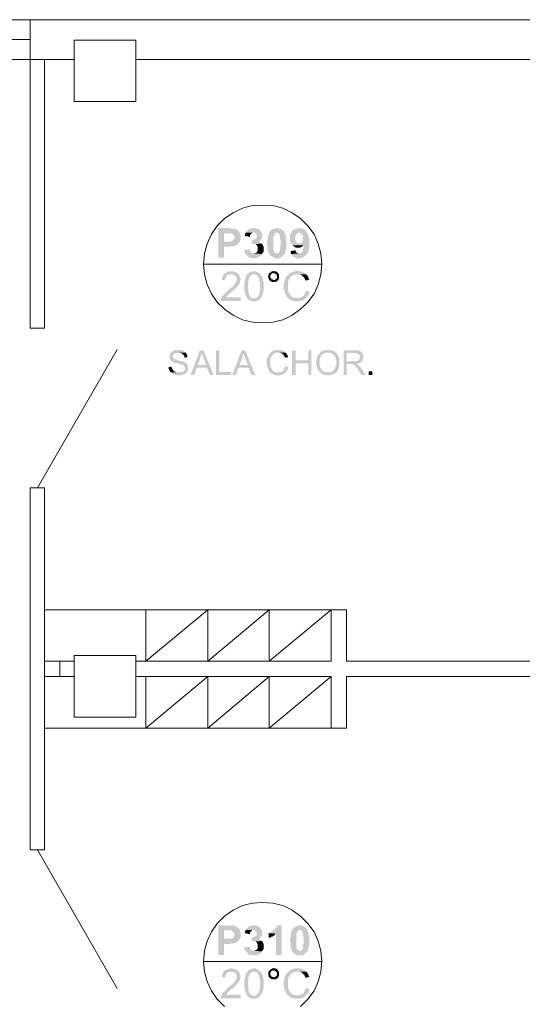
# Model space of a CAD drawing. Header units: millimetres. Extents: x 16 to 647, y 3 to 417.
# Tile 70 of 80: x 336 to 376, y 236 to 316. Entities that reach past the tile are written whole.
import ezdxf

# ---------------------------------------------------------------- set-up
doc = ezdxf.new("R2010")
doc.units = ezdxf.units.MM
doc.header["$MEASUREMENT"] = 0
doc.layers.get('0').update_dxf_attribs({"linetype": 'CONTINUOUS'})

msp = doc.modelspace()

# ---------------------------------------------------------------- hatches: boundary and pattern name
for points in [[(352.451, 299.527), (351.69, 299.527), (351.69, 297.111), (352.153, 297.111), (352.153, 298.005), (352.666, 298.005), (352.749, 298.038), (352.997, 298.038), (353.047, 298.088), (353.13, 298.088), (353.163, 298.121), (353.212, 298.17), (353.262, 298.17), (353.295, 298.253), (353.345, 298.303), (353.378, 298.336), (353.427, 298.385), (352.153, 298.419), (352.153, 299.097), (352.402, 299.097), (353.427, 299.147), (353.427, 299.18), (353.378, 299.229), (353.345, 299.279), (353.295, 299.312), (353.262, 299.362), (353.212, 299.395), (353.163, 299.444), (353.08, 299.444), (353.047, 299.477), (352.699, 299.477), (352.666, 299.527), (352.534, 299.527)], [(354.569, 299.527), (354.486, 299.527), (354.404, 299.477), (354.271, 299.477), (354.222, 299.444), (354.139, 299.395), (354.106, 299.362), (354.056, 299.312), (354.023, 299.279), (353.973, 299.229), (353.94, 299.18), (353.94, 299.147), (354.652, 299.147), (354.701, 299.097), (354.734, 299.064), (354.784, 299.064), (354.784, 299.014), (354.817, 298.931), (354.817, 298.766), (354.784, 298.683), (354.734, 298.634), (354.701, 298.634), (354.652, 298.601), (354.602, 298.601), (354.519, 298.551), (354.437, 298.551), (354.404, 298.17), (354.404, 298.22), (354.602, 298.22), (355.247, 298.253), (355.198, 298.303), (355.115, 298.336), (355.082, 298.336), (354.999, 298.385), (354.95, 298.385), (355.032, 298.419), (355.082, 298.468), (355.115, 298.518), (355.165, 298.551), (355.198, 298.634), (355.247, 298.683), (355.247, 298.716), (355.28, 298.766), (355.28, 299.014), (355.247, 299.064), (355.247, 299.147), (355.198, 299.18), (355.165, 299.229), (355.115, 299.312), (355.098, 299.329), (355.082, 299.362), (355.032, 299.395), (354.95, 299.444), (354.9, 299.444), (354.867, 299.477), (354.784, 299.477), (354.734, 299.527), (354.652, 299.527)], [(356.472, 299.527), (356.339, 299.527), (356.306, 299.477), (356.224, 299.477), (356.174, 299.444), (356.091, 299.444), (356.058, 299.395), (356.008, 299.362), (355.959, 299.312), (355.926, 299.279), (355.909, 299.279), (355.876, 299.229), (355.843, 299.18), (355.843, 299.097), (355.793, 299.064), (355.793, 299.014), (355.76, 298.981), (355.76, 298.898), (355.711, 298.849), (355.711, 298.551), (355.661, 298.468), (355.661, 298.303), (355.661, 298.121), (355.711, 298.038), (355.711, 297.74), (355.76, 297.657), (355.76, 297.624), (355.793, 297.575), (355.793, 297.492), (355.843, 297.459), (355.843, 297.409), (355.876, 297.36), (355.876, 297.327), (355.876, 297.343), (355.926, 297.277), (356.008, 297.244), (356.058, 297.194), (356.091, 297.161), (356.141, 297.161), (356.224, 297.111), (356.257, 297.111), (356.339, 297.062), (356.637, 297.062), (356.687, 297.111), (356.77, 297.111), (356.819, 297.161), (356.852, 297.194), (356.902, 297.244), (356.935, 297.277), (356.985, 297.327), (357.018, 297.327), (357.067, 297.36), (357.067, 297.409), (356.472, 297.459), (356.389, 297.459), (356.306, 297.492), (356.306, 297.542), (356.257, 297.575), (356.224, 297.624), (356.224, 297.74), (356.174, 297.79), (356.174, 298.303), (356.174, 298.799), (356.224, 298.849), (356.224, 298.931), (356.257, 298.981), (356.257, 299.064), (356.306, 299.097), (356.339, 299.097), (356.389, 299.147), (357.067, 299.147), (357.067, 299.18), (357.018, 299.229), (357.018, 299.279), (356.985, 299.312), (356.935, 299.362), (356.902, 299.395), (356.852, 299.395), (356.77, 299.444), (356.72, 299.477), (356.637, 299.477), (356.604, 299.527), (356.521, 299.527)], [(358.292, 299.527), (358.176, 299.527), (358.126, 299.477), (357.994, 299.477), (357.961, 299.444), (357.878, 299.395), (357.828, 299.395), (357.779, 299.362), (357.746, 299.312), (357.696, 299.279), (357.663, 299.18), (357.613, 299.147), (357.58, 299.097), (357.58, 299.064), (357.531, 298.981), (357.531, 298.468), (357.58, 298.419), (357.58, 298.336), (357.613, 298.303), (357.663, 298.253), (358.292, 298.253), (358.209, 298.253), (358.176, 298.303), (358.077, 298.336), (358.044, 298.385), (358.027, 298.402), (357.994, 298.419), (357.994, 298.518), (357.961, 298.551), (357.961, 298.716), (357.961, 298.799), (357.994, 298.898), (357.994, 298.981), (358.044, 299.014), (358.077, 299.064), (358.126, 299.097), (358.209, 299.147), (358.937, 299.147), (358.887, 299.18), (358.887, 299.229), (358.838, 299.279), (358.805, 299.312), (358.755, 299.362), (358.722, 299.395), (358.639, 299.444), (358.59, 299.444), (358.556, 299.477), (358.457, 299.477), (358.424, 299.527), (358.341, 299.527)], [(353.427, 299.147), (352.402, 299.097), (352.749, 299.097), (352.782, 299.064), (352.832, 299.064), (352.881, 299.014), (352.914, 298.981), (352.964, 298.931), (352.997, 298.898), (352.997, 298.634), (352.964, 298.601), (352.914, 298.518), (352.881, 298.518), (352.782, 298.468), (352.782, 298.485), (352.749, 298.419), (352.153, 298.419), (353.427, 298.385), (353.46, 298.419), (353.46, 298.518), (353.51, 298.551), (353.51, 298.931), (353.46, 299.014), (353.46, 299.064)], [(353.94, 299.147), (353.891, 299.097), (353.891, 299.014), (353.841, 298.981), (353.841, 298.898), (354.271, 298.799), (354.271, 298.898), (354.321, 298.981), (354.321, 299.014), (354.354, 299.064), (354.404, 299.064), (354.437, 299.097), (354.486, 299.147), (354.569, 299.147)], [(357.067, 299.147), (356.472, 299.147), (356.554, 299.097), (356.604, 299.097), (356.637, 299.064), (356.637, 299.014), (356.687, 298.931), (356.72, 298.898), (356.72, 298.634), (356.77, 298.551), (356.77, 298.038), (356.72, 297.955), (356.72, 297.707), (356.687, 297.657), (356.687, 297.624), (356.637, 297.542), (356.604, 297.492), (356.588, 297.509), (356.521, 297.459), (356.472, 297.459), (357.067, 297.409), (357.117, 297.459), (357.117, 297.542), (357.15, 297.575), (357.15, 297.624), (357.2, 297.707), (357.2, 297.873), (357.233, 297.955), (357.233, 298.634), (357.2, 298.716), (357.2, 298.849), (357.15, 298.931), (357.15, 299.014), (357.117, 299.097)], [(358.937, 299.147), (358.259, 299.147), (358.341, 299.147), (358.374, 299.097), (358.457, 299.064), (358.507, 299.014), (358.507, 298.981), (358.556, 298.931), (358.556, 298.898), (358.59, 298.799), (358.59, 298.518), (358.556, 298.468), (358.556, 298.419), (358.507, 298.385), (358.457, 298.303), (358.424, 298.303), (358.341, 298.253), (357.663, 298.253), (357.663, 298.17), (357.696, 298.121), (358.639, 298.121), (358.639, 297.922), (358.59, 297.839), (358.59, 297.707), (358.556, 297.657), (358.556, 297.624), (358.507, 297.575), (358.507, 297.542), (358.424, 297.492), (358.374, 297.492), (358.341, 297.459), (358.259, 297.459), (357.613, 297.409), (357.663, 297.36), (357.696, 297.327), (357.746, 297.277), (357.779, 297.244), (357.779, 297.194), (357.878, 297.161), (357.911, 297.161), (357.961, 297.111), (358.044, 297.111), (358.077, 297.062), (358.374, 297.062), (358.424, 297.111), (358.556, 297.111), (358.639, 297.161), (358.672, 297.194), (358.722, 297.244), (358.755, 297.277), (358.805, 297.327), (358.887, 297.36), (358.887, 297.409), (358.937, 297.459), (358.97, 297.492), (358.97, 297.542), (359.02, 297.624), (359.02, 297.657), (359.053, 297.707), (359.053, 297.839), (359.102, 297.922), (359.102, 298.683), (359.053, 298.766), (359.053, 298.898), (359.02, 298.931), (359.02, 299.014), (358.97, 299.064), (358.97, 299.097)], [(355.247, 298.253), (354.602, 298.22), (354.734, 298.22), (354.784, 298.17), (354.817, 298.121), (354.867, 298.088), (354.867, 298.038), (354.9, 298.005), (354.9, 297.657), (354.867, 297.624), (354.817, 297.575), (354.817, 297.542), (354.784, 297.492), (354.701, 297.492), (354.652, 297.459), (354.569, 297.459), (355.247, 297.409), (355.28, 297.459), (355.33, 297.542), (355.38, 297.575), (355.38, 297.74), (355.413, 297.839), (355.396, 297.839), (355.38, 297.922), (355.38, 298.038), (355.33, 298.088), (355.33, 298.121), (355.28, 298.22)], [(357.696, 298.121), (357.746, 298.121), (357.779, 298.088), (357.828, 298.038), (357.911, 298.005), (357.961, 297.955), (357.994, 297.955), (358.077, 297.922), (358.292, 297.922), (358.374, 297.955), (358.424, 297.955), (358.507, 298.005), (358.556, 298.038), (358.59, 298.088), (358.639, 298.121)], [(354.222, 297.79), (353.808, 297.74), (353.808, 297.624), (353.841, 297.575), (353.841, 297.542), (353.891, 297.459), (353.94, 297.409), (353.973, 297.36), (354.023, 297.327), (354.056, 297.244), (354.106, 297.244), (354.139, 297.194), (354.188, 297.161), (354.271, 297.111), (354.404, 297.111), (354.437, 297.062), (354.784, 297.062), (354.817, 297.111), (354.9, 297.111), (354.95, 297.161), (354.999, 297.194), (355.082, 297.194), (355.115, 297.244), (355.165, 297.277), (355.165, 297.327), (355.198, 297.36), (355.247, 297.409), (354.569, 297.459), (354.519, 297.459), (354.486, 297.492), (354.404, 297.492), (354.354, 297.542), (354.354, 297.575), (354.321, 297.624), (354.271, 297.657), (354.271, 297.74)], [(357.994, 297.707), (357.58, 297.657), (357.58, 297.542), (357.613, 297.492), (357.613, 297.409), (358.259, 297.459), (358.209, 297.459), (358.126, 297.492), (358.077, 297.492), (358.077, 297.542), (358.044, 297.575), (357.994, 297.624)], [(353.345, 295.755), (352.749, 295.755), (352.832, 295.755), (352.914, 295.722), (352.964, 295.722), (352.997, 295.672), (353.08, 295.622), (353.08, 295.639), (353.13, 295.589), (353.163, 295.54), (353.163, 295.424), (353.212, 295.341), (353.163, 295.291), (353.163, 295.159), (353.13, 295.126), (353.08, 295.043), (353.047, 294.994), (353.047, 294.944), (352.997, 294.911), (352.964, 294.861), (352.914, 294.828), (352.881, 294.779), (352.832, 294.745), (352.782, 294.696), (352.699, 294.663), (352.666, 294.613), (352.584, 294.53), (352.534, 294.481), (352.484, 294.448), (352.402, 294.398), (352.368, 294.315), (352.319, 294.282), (352.286, 294.233), (352.236, 294.183), (352.203, 294.15), (352.153, 294.1), (352.104, 294.1), (352.071, 294.017), (352.021, 293.984), (351.988, 293.935), (351.988, 293.852), (351.938, 293.802), (351.938, 293.72), (351.905, 293.687), (351.905, 293.604), (353.51, 293.604), (353.51, 293.885), (352.319, 293.885), (352.368, 293.935), (352.402, 293.984), (352.451, 294.017), (352.451, 294.067), (352.484, 294.1), (352.534, 294.15), (352.584, 294.183), (352.666, 294.233), (352.699, 294.282), (352.782, 294.365), (352.881, 294.398), (352.914, 294.448), (352.997, 294.53), (353.047, 294.563), (353.08, 294.613), (353.13, 294.663), (353.163, 294.696), (353.212, 294.745), (353.262, 294.779), (353.245, 294.795), (353.295, 294.828), (353.345, 294.911), (353.378, 294.944), (353.427, 294.994), (353.427, 295.043), (353.46, 295.076), (353.46, 295.209), (353.51, 295.291), (353.51, 295.341), (353.51, 295.424), (353.46, 295.457), (353.46, 295.54), (353.427, 295.589), (353.427, 295.672), (353.378, 295.722)], [(352.749, 296.003), (352.617, 296.003), (352.534, 295.97), (352.402, 295.97), (352.368, 295.92), (352.319, 295.887), (352.236, 295.837), (352.203, 295.837), (352.153, 295.804), (352.104, 295.755), (352.104, 295.672), (352.071, 295.622), (352.021, 295.589), (352.021, 295.507), (351.988, 295.457), (351.988, 295.291), (352.286, 295.291), (352.286, 295.424), (352.319, 295.457), (352.319, 295.54), (352.368, 295.589), (352.402, 295.622), (352.451, 295.672), (352.484, 295.722), (352.534, 295.722), (352.617, 295.755), (353.345, 295.755), (353.295, 295.804), (353.278, 295.804), (353.262, 295.837), (353.212, 295.887), (353.13, 295.92), (353.08, 295.92), (353.047, 295.97), (352.964, 295.97), (352.881, 296.003), (352.832, 296.003)], [(354.056, 295.755), (354.023, 295.722), (353.973, 295.672), (353.973, 295.589), (353.94, 295.54), (353.891, 295.457), (353.891, 295.341), (353.841, 295.291), (353.841, 295.076), (353.808, 294.994), (353.808, 294.563), (353.841, 294.481), (353.841, 294.282), (353.891, 294.233), (353.891, 294.1), (353.94, 294.017), (353.94, 293.984), (353.973, 293.935), (354.023, 293.885), (354.023, 293.852), (354.056, 293.802), (354.056, 293.769), (354.602, 293.802), (354.437, 293.802), (354.404, 293.852), (354.354, 293.885), (354.321, 293.935), (354.271, 293.984), (354.271, 294.017), (354.222, 294.017), (354.222, 294.067), (354.188, 294.1), (354.188, 294.183), (354.139, 294.233), (354.139, 294.613), (354.106, 294.696), (354.106, 294.911), (354.139, 294.994), (354.139, 295.291), (354.188, 295.374), (354.188, 295.457), (354.222, 295.507), (354.222, 295.54), (354.271, 295.589), (354.321, 295.622), (354.354, 295.672), (354.404, 295.722), (354.486, 295.755), (354.602, 295.755)], [(354.602, 296.003), (354.519, 296.003), (354.437, 295.97), (354.321, 295.97), (354.271, 295.92), (354.222, 295.887), (354.139, 295.837), (354.139, 295.854), (354.106, 295.804), (354.056, 295.755), (354.701, 295.755), (354.734, 295.722), (354.784, 295.722), (354.867, 295.672), (354.9, 295.622), (354.95, 295.54), (354.95, 295.507), (354.999, 295.457), (354.999, 295.424), (355.032, 295.374), (355.032, 295.209), (355.082, 295.126), (355.082, 294.398), (355.032, 294.365), (355.032, 294.15), (354.999, 294.1), (354.999, 294.067), (354.95, 294.017), (354.95, 293.984), (354.9, 293.984), (354.867, 293.935), (354.817, 293.885), (354.784, 293.852), (354.734, 293.802), (354.602, 293.802), (354.056, 293.769), (354.139, 293.72), (354.188, 293.687), (354.222, 293.637), (354.271, 293.637), (354.321, 293.604), (354.404, 293.604), (354.437, 293.554), (354.734, 293.554), (354.817, 293.604), (354.867, 293.604), (354.95, 293.637), (354.999, 293.687), (355.032, 293.687), (355.032, 293.72), (355.082, 293.769), (355.115, 293.802), (355.165, 293.852), (355.198, 293.885), (355.247, 293.984), (355.28, 294.017), (355.28, 294.1), (355.28, 294.117), (355.33, 294.15), (355.33, 294.365), (355.38, 294.398), (355.38, 295.159), (355.33, 295.242), (355.33, 295.424), (355.28, 295.457), (355.247, 295.54), (355.247, 295.589), (355.198, 295.622), (355.165, 295.722), (355.148, 295.722), (355.115, 295.755), (355.082, 295.804), (355.032, 295.837), (354.999, 295.887), (354.95, 295.92), (354.9, 295.92), (354.867, 295.97), (354.817, 295.97), (354.734, 296.003), (354.652, 296.003)], [(355.876, 295.887), (355.843, 295.837), (355.793, 295.755), (355.76, 295.722), (355.76, 295.457), (355.793, 295.424), (355.793, 295.374), (355.843, 295.291), (355.876, 295.242), (355.926, 295.242), (355.959, 295.209), (356.008, 295.159), (356.091, 295.159), (356.141, 295.126), (356.306, 295.126), (356.339, 295.159), (356.439, 295.159), (356.472, 295.209), (356.521, 295.242), (356.554, 295.291), (356.174, 295.291), (356.141, 295.341), (356.058, 295.341), (356.008, 295.374), (356.008, 295.424), (355.959, 295.457), (355.926, 295.507), (355.926, 295.589), (355.926, 295.672), (355.959, 295.722), (356.008, 295.755), (356.008, 295.804), (356.091, 295.837), (356.224, 295.837)], [(356.224, 296.053), (356.174, 296.003), (356.058, 296.003), (356.008, 295.97), (355.926, 295.92), (355.876, 295.887), (355.876, 295.904), (356.224, 295.837), (356.306, 295.837), (356.339, 295.804), (356.389, 295.755), (356.439, 295.755), (356.439, 295.722), (356.472, 295.622), (356.472, 295.507), (356.439, 295.424), (356.389, 295.374), (356.372, 295.391), (356.339, 295.341), (356.257, 295.291), (356.224, 295.291), (356.554, 295.291), (356.604, 295.341), (356.604, 295.374), (356.637, 295.457), (356.637, 295.755), (356.604, 295.804), (356.554, 295.837), (356.521, 295.887), (356.521, 295.92), (356.439, 295.97), (356.389, 296.003), (356.257, 296.003)], [(358.176, 296.053), (358.126, 296.053), (358.077, 296.003), (357.878, 296.003), (357.828, 295.97), (357.746, 295.97), (357.696, 295.92), (357.613, 295.92), (357.58, 295.887), (357.564, 295.904), (357.531, 295.837), (357.448, 295.804), (357.398, 295.755), (357.365, 295.722), (357.316, 295.672), (357.282, 295.622), (357.233, 295.589), (357.2, 295.54), (357.15, 295.457), (357.15, 295.424), (357.117, 295.341), (357.117, 295.291), (357.067, 295.209), (357.067, 295.159), (357.018, 295.076), (357.018, 294.53), (357.067, 294.481), (357.067, 294.365), (357.117, 294.282), (357.117, 294.233), (357.15, 294.183), (357.134, 294.199), (357.2, 294.1), (357.2, 294.067), (357.233, 293.984), (357.282, 293.935), (357.316, 293.885), (357.365, 293.852), (357.398, 293.802), (358.126, 293.802), (358.077, 293.802), (358.044, 293.852), (357.911, 293.852), (357.828, 293.885), (357.779, 293.885), (357.696, 293.935), (357.663, 293.984), (357.613, 294.017), (357.58, 294.067), (357.531, 294.1), (357.498, 294.15), (357.448, 294.233), (357.448, 294.282), (357.431, 294.282), (357.398, 294.365), (357.398, 294.398), (357.365, 294.481), (357.365, 294.828), (357.365, 295.076), (357.398, 295.159), (357.398, 295.291), (357.448, 295.341), (357.498, 295.374), (357.498, 295.457), (357.531, 295.507), (357.58, 295.54), (357.613, 295.589), (357.696, 295.622), (357.696, 295.639), (357.746, 295.672), (357.828, 295.722), (357.878, 295.722), (357.961, 295.755), (358.838, 295.755), (358.805, 295.804), (358.755, 295.837), (358.722, 295.887), (358.672, 295.92), (358.59, 295.92), (358.556, 295.97), (358.507, 295.97), (358.424, 296.003), (358.209, 296.003)], [(358.838, 295.755), (358.126, 295.755), (358.292, 295.755), (358.374, 295.722), (358.424, 295.722), (358.507, 295.672), (358.556, 295.622), (358.59, 295.589), (358.639, 295.54), (358.672, 295.507), (358.722, 295.457), (358.722, 295.424), (358.755, 295.341), (358.805, 295.242), (359.102, 295.341), (359.102, 295.374), (359.053, 295.424), (359.02, 295.507), (359.02, 295.54), (358.97, 295.622), (358.937, 295.672), (358.887, 295.722)], [(358.805, 294.448), (358.805, 294.365), (358.755, 294.282), (358.755, 294.233), (358.722, 294.183), (358.672, 294.1), (358.672, 294.067), (358.639, 294.017), (358.59, 293.984), (358.556, 293.984), (358.507, 293.935), (358.457, 293.885), (358.374, 293.852), (358.209, 293.852), (358.126, 293.802), (357.398, 293.802), (357.448, 293.769), (357.531, 293.72), (357.58, 293.687), (357.613, 293.637), (357.663, 293.637), (357.746, 293.604), (357.878, 293.604), (357.911, 293.554), (358.292, 293.554), (358.374, 293.604), (358.507, 293.604), (358.556, 293.637), (358.639, 293.637), (358.672, 293.687), (358.722, 293.72), (358.755, 293.769), (358.805, 293.802), (358.838, 293.852), (358.887, 293.885), (358.937, 293.935), (358.97, 293.984), (359.02, 294.017), (359.053, 294.1), (359.053, 294.15), (359.102, 294.233), (359.102, 294.282), (359.136, 294.365)], [(348.431, 289.616), (348.216, 289.616), (348.166, 289.567), (348.133, 289.567), (348.083, 289.534), (348.05, 289.534), (347.967, 289.484), (347.918, 289.451), (347.868, 289.451), (347.868, 289.401), (347.835, 289.368), (347.785, 289.319), (347.785, 289.269), (347.752, 289.236), (347.752, 288.888), (347.785, 288.855), (347.785, 288.806), (347.835, 288.806), (347.835, 288.773), (347.868, 288.723), (347.918, 288.69), (347.967, 288.64), (348.05, 288.64), (348.083, 288.591), (348.067, 288.607), (348.166, 288.557), (348.249, 288.557), (348.348, 288.508), (348.464, 288.508), (348.513, 288.475), (348.596, 288.475), (348.646, 288.425), (348.728, 288.425), (348.762, 288.392), (348.811, 288.392), (348.894, 288.342), (348.877, 288.359), (348.927, 288.309), (348.927, 288.26), (348.977, 288.21), (348.977, 288.177), (349.026, 288.127), (349.026, 288.094), (348.977, 288.045), (348.977, 288.011), (348.927, 287.962), (348.927, 287.929), (348.894, 287.879), (348.811, 287.829), (348.728, 287.829), (348.679, 287.796), (347.835, 287.796), (347.868, 287.747), (347.918, 287.714), (347.967, 287.664), (348, 287.664), (348.05, 287.631), (348.133, 287.631), (348.166, 287.581), (348.249, 287.581), (348.348, 287.532), (348.646, 287.532), (348.679, 287.581), (348.811, 287.581), (348.844, 287.631), (348.927, 287.631), (348.977, 287.664), (349.026, 287.714), (349.059, 287.714), (349.109, 287.747), (349.142, 287.796), (349.142, 287.829), (349.192, 287.879), (349.225, 287.929), (349.225, 288.045), (349.274, 288.094), (349.274, 288.177), (349.225, 288.21), (349.225, 288.342), (349.192, 288.392), (349.192, 288.425), (349.175, 288.442), (349.142, 288.475), (349.109, 288.508), (349.059, 288.557), (349.026, 288.591), (348.977, 288.591), (348.927, 288.64), (348.894, 288.64), (348.844, 288.69), (348.728, 288.69), (348.679, 288.723), (348.546, 288.723), (348.464, 288.773), (348.431, 288.773), (348.348, 288.806), (348.249, 288.806), (348.216, 288.855), (348.133, 288.855), (348.083, 288.888), (348.067, 288.905), (348.05, 288.938), (348, 288.988), (348, 289.153), (348.05, 289.186), (348.05, 289.269), (348.083, 289.269), (348.133, 289.319), (348.166, 289.319), (348.216, 289.368), (348.381, 289.368), (348.464, 289.401), (349.059, 289.401), (349.026, 289.401), (348.977, 289.451), (348.927, 289.484), (348.894, 289.534), (348.811, 289.534), (348.762, 289.567), (348.728, 289.567), (348.679, 289.616), (348.513, 289.616)], [(349.059, 289.401), (348.464, 289.401), (348.513, 289.401), (348.546, 289.368), (348.679, 289.368), (348.728, 289.319), (348.762, 289.319), (348.811, 289.269), (348.844, 289.236), (348.844, 289.252), (348.894, 289.153), (348.927, 289.103), (348.927, 288.988), (349.192, 289.021), (349.192, 289.153), (349.142, 289.186), (349.142, 289.236), (349.109, 289.269), (349.109, 289.368)], [(350.499, 289.567), (350.201, 289.567), (349.44, 287.581), (349.738, 287.581), (349.953, 288.177), (350.764, 288.177), (350.036, 288.392), (350.251, 288.988), (350.251, 289.07), (350.284, 289.103), (350.284, 289.186), (350.333, 289.269), (350.333, 289.368)], [(350.499, 289.567), (350.333, 289.368), (350.366, 289.319), (350.366, 289.236), (350.416, 289.186), (350.416, 289.153), (350.466, 289.07), (350.466, 289.021), (350.499, 288.938), (350.714, 288.392), (350.036, 288.392), (350.764, 288.177), (351.012, 287.581), (351.31, 287.581)], [(351.773, 289.567), (351.525, 289.567), (351.525, 287.581), (352.749, 287.581), (352.749, 287.829), (351.773, 287.829)], [(353.891, 289.567), (353.593, 289.567), (352.832, 287.581), (353.13, 287.581), (353.345, 288.177), (354.139, 288.177), (353.427, 288.392), (353.642, 288.988), (353.642, 289.07), (353.676, 289.103), (353.676, 289.186), (353.725, 289.269), (353.725, 289.368)], [(353.891, 289.567), (353.725, 289.368), (353.758, 289.319), (353.758, 289.236), (353.808, 289.186), (353.808, 289.153), (353.841, 289.07), (353.841, 289.021), (353.891, 288.938), (354.106, 288.392), (353.427, 288.392), (354.139, 288.177), (354.404, 287.581), (354.701, 287.581)], [(356.604, 289.616), (356.389, 289.616), (356.339, 289.567), (356.257, 289.567), (356.174, 289.534), (356.141, 289.534), (356.091, 289.484), (356.058, 289.484), (356.008, 289.451), (355.959, 289.401), (355.926, 289.368), (355.876, 289.319), (355.843, 289.269), (355.793, 289.236), (355.793, 289.186), (355.76, 289.153), (355.76, 289.103), (355.711, 289.021), (355.711, 288.988), (355.661, 288.938), (355.661, 288.773), (355.628, 288.723), (355.628, 288.475), (355.661, 288.425), (355.661, 288.26), (355.711, 288.21), (355.711, 288.127), (355.76, 288.045), (355.76, 288.011), (355.793, 287.962), (355.843, 287.929), (355.843, 287.879), (355.876, 287.829), (355.926, 287.796), (355.959, 287.747), (356.554, 287.796), (356.389, 287.796), (356.306, 287.829), (356.257, 287.829), (356.224, 287.879), (356.174, 287.879), (356.141, 287.929), (356.091, 287.962), (356.058, 288.011), (356.058, 288.045), (356.008, 288.094), (356.008, 288.177), (355.959, 288.177), (355.959, 288.26), (355.926, 288.309), (355.926, 288.591), (355.926, 288.888), (355.959, 288.938), (355.959, 288.988), (356.008, 289.021), (356.008, 289.07), (356.058, 289.103), (356.091, 289.153), (356.091, 289.186), (356.141, 289.236), (356.174, 289.269), (356.224, 289.269), (356.257, 289.319), (356.306, 289.368), (356.389, 289.368), (356.472, 289.401), (357.15, 289.401), (357.117, 289.451), (357.1, 289.451), (357.067, 289.484), (357.018, 289.534), (356.985, 289.534), (356.902, 289.567), (356.819, 289.567), (356.77, 289.616), (356.637, 289.616)], [(357.15, 289.401), (356.554, 289.401), (356.637, 289.401), (356.72, 289.368), (356.819, 289.368), (356.852, 289.319), (356.902, 289.269), (356.935, 289.269), (356.985, 289.236), (357.018, 289.186), (357.018, 289.153), (357.067, 289.103), (357.117, 289.021), (357.117, 288.988), (357.365, 289.021), (357.365, 289.103), (357.316, 289.186), (357.282, 289.236), (357.282, 289.269), (357.233, 289.319), (357.2, 289.368)], [(357.994, 289.567), (357.696, 289.567), (357.696, 287.581), (357.994, 287.581), (357.994, 288.508), (359.02, 288.508), (357.994, 288.773)], [(359.268, 289.567), (359.02, 289.567), (359.02, 288.773), (357.994, 288.773), (359.02, 288.508), (359.02, 287.581), (359.268, 287.581)], [(359.996, 289.401), (359.946, 289.368), (359.946, 289.319), (359.897, 289.319), (359.864, 289.269), (359.864, 289.236), (359.814, 289.186), (359.781, 289.153), (359.781, 289.103), (359.731, 289.07), (359.731, 289.021), (359.698, 288.988), (359.698, 288.806), (359.648, 288.723), (359.648, 288.557), (359.648, 288.425), (359.698, 288.392), (359.698, 288.21), (359.731, 288.177), (359.731, 288.094), (359.781, 288.045), (359.764, 288.061), (359.814, 288.011), (359.814, 287.962), (359.864, 287.929), (359.897, 287.879), (359.946, 287.829), (359.996, 287.796), (360.029, 287.747), (360.079, 287.714), (360.112, 287.664), (360.112, 287.681), (360.194, 287.631), (360.244, 287.631), (360.294, 287.581), (360.459, 287.581), (360.492, 287.532), (360.757, 287.532), (360.79, 287.581), (360.873, 287.581), (360.956, 287.631), (361.005, 287.631), (361.055, 287.664), (361.138, 287.664), (361.171, 287.714), (361.22, 287.747), (361.253, 287.796), (360.41, 287.796), (360.327, 287.829), (360.294, 287.829), (360.244, 287.879), (360.194, 287.929), (360.161, 287.962), (360.112, 287.962), (360.112, 288.011), (360.079, 288.045), (360.079, 288.094), (360.029, 288.127), (359.996, 288.177), (359.996, 288.26), (359.946, 288.309), (359.946, 288.855), (359.996, 288.888), (359.996, 289.021), (360.029, 289.07), (360.029, 289.103), (360.079, 289.153), (360.112, 289.153), (360.112, 289.186), (360.161, 289.236), (360.194, 289.269), (360.244, 289.269), (360.294, 289.319), (360.376, 289.368), (360.459, 289.368), (360.492, 289.401), (360.625, 289.401)], [(360.625, 289.616), (360.376, 289.616), (360.327, 289.567), (360.294, 289.567), (360.244, 289.534), (360.194, 289.534), (360.112, 289.484), (360.079, 289.484), (360.029, 289.451), (359.996, 289.401), (360.707, 289.401), (360.79, 289.368), (360.873, 289.368), (360.922, 289.319), (360.956, 289.269), (361.005, 289.269), (361.055, 289.236), (361.088, 289.186), (361.138, 289.153), (361.171, 289.103), (361.171, 289.07), (361.22, 289.021), (361.22, 288.988), (361.253, 288.938), (361.253, 288.806), (361.303, 288.773), (361.303, 288.425), (361.253, 288.342), (361.253, 288.26), (361.22, 288.21), (361.22, 288.127), (361.171, 288.094), (361.171, 288.045), (361.138, 288.011), (361.088, 288.011), (361.088, 287.962), (361.055, 287.929), (361.005, 287.929), (360.956, 287.879), (360.922, 287.829), (360.873, 287.829), (360.84, 287.796), (360.625, 287.796), (361.303, 287.796), (361.353, 287.829), (361.353, 287.879), (361.386, 287.929), (361.435, 288.011), (361.435, 288.045), (361.468, 288.045), (361.468, 288.094), (361.518, 288.127), (361.518, 288.26), (361.551, 288.309), (361.551, 288.855), (361.518, 288.938), (361.518, 289.021), (361.468, 289.07), (361.468, 289.103), (361.452, 289.12), (361.435, 289.186), (361.386, 289.236), (361.353, 289.269), (361.353, 289.319), (361.303, 289.368), (361.253, 289.401), (361.22, 289.401), (361.171, 289.451), (361.138, 289.484), (361.088, 289.484), (361.055, 289.534), (361.005, 289.534), (360.956, 289.567), (360.873, 289.567), (360.84, 289.616), (360.674, 289.616)], [(362.792, 289.567), (361.899, 289.567), (361.899, 287.581), (362.147, 287.581), (362.147, 288.475), (362.958, 288.475), (362.991, 288.508), (363.073, 288.508), (363.173, 288.557), (363.206, 288.557), (363.255, 288.591), (363.288, 288.591), (363.338, 288.64), (363.371, 288.69), (362.147, 288.69), (362.147, 289.368), (362.792, 289.368), (363.371, 289.401), (363.338, 289.451), (363.288, 289.484), (363.255, 289.484), (363.206, 289.534), (363.123, 289.534), (363.073, 289.567), (362.875, 289.567)], [(363.371, 289.401), (362.792, 289.368), (362.958, 289.368), (362.991, 289.319), (363.04, 289.319), (363.073, 289.269), (363.123, 289.269), (363.173, 289.236), (363.206, 289.186), (363.206, 289.103), (363.255, 289.021), (363.206, 289.021), (363.206, 288.888), (363.173, 288.855), (363.173, 288.806), (363.123, 288.806), (363.073, 288.773), (363.04, 288.723), (362.875, 288.723), (362.792, 288.69), (362.147, 288.69), (363.371, 288.69), (363.421, 288.723), (363.421, 288.773), (363.47, 288.806), (363.47, 288.855), (363.504, 288.938), (363.504, 289.186), (363.47, 289.236), (363.47, 289.269), (363.421, 289.319), (363.421, 289.368)], [(357.15, 288.309), (357.15, 288.26), (357.117, 288.21), (357.117, 288.177), (357.067, 288.094), (357.067, 288.045), (357.018, 288.011), (357.018, 287.962), (356.985, 287.929), (356.935, 287.929), (356.902, 287.879), (356.852, 287.879), (356.819, 287.829), (356.77, 287.796), (356.554, 287.796), (355.959, 287.747), (356.008, 287.714), (356.058, 287.664), (356.091, 287.664), (356.141, 287.631), (356.174, 287.631), (356.224, 287.581), (356.339, 287.581), (356.389, 287.532), (356.72, 287.532), (356.77, 287.581), (356.902, 287.581), (356.935, 287.631), (356.985, 287.631), (357.018, 287.664), (357.067, 287.714), (357.117, 287.714), (357.15, 287.747), (357.2, 287.796), (357.2, 287.829), (357.233, 287.879), (357.282, 287.929), (357.316, 287.962), (357.316, 288.011), (357.365, 288.045), (357.365, 288.094), (357.398, 288.177), (357.398, 288.21)], [(362.958, 288.475), (362.494, 288.475), (362.66, 288.475), (362.693, 288.425), (362.742, 288.392), (362.792, 288.392), (362.825, 288.342), (362.875, 288.26), (362.908, 288.26), (362.908, 288.21), (362.958, 288.177), (362.991, 288.094), (363.04, 288.045), (363.073, 288.011), (363.338, 287.581), (363.669, 287.581), (363.338, 288.127), (363.288, 288.127), (363.288, 288.177), (363.255, 288.21), (363.206, 288.26), (363.173, 288.309), (363.123, 288.342), (363.073, 288.392), (363.04, 288.425), (362.991, 288.475)], [(347.918, 288.26), (347.67, 288.21), (347.67, 288.045), (347.703, 288.011), (347.703, 287.962), (347.752, 287.929), (347.785, 287.879), (347.785, 287.829), (347.835, 287.796), (348.513, 287.796), (348.298, 287.796), (348.249, 287.829), (348.216, 287.829), (348.166, 287.879), (348.083, 287.879), (348.05, 287.929), (348.05, 287.962), (348, 288.011), (347.967, 288.045), (347.967, 288.094), (347.918, 288.127), (347.918, 288.177)], [(363.934, 287.879), (363.934, 287.581), (364.232, 287.581), (364.232, 287.879)], [(352.451, 242.809), (351.69, 242.809), (351.69, 240.394), (352.153, 240.394), (352.153, 241.287), (352.666, 241.287), (352.749, 241.337), (352.997, 241.337), (353.047, 241.37), (353.13, 241.37), (353.163, 241.42), (353.212, 241.453), (353.262, 241.453), (353.295, 241.535), (353.345, 241.585), (353.378, 241.618), (353.427, 241.668), (352.153, 241.717), (352.153, 242.396), (352.402, 242.396), (353.427, 242.429), (353.427, 242.478), (353.378, 242.512), (353.345, 242.561), (353.295, 242.594), (353.262, 242.644), (353.212, 242.677), (353.163, 242.727), (353.08, 242.727), (353.047, 242.776), (352.699, 242.776), (352.666, 242.809), (352.534, 242.809)], [(354.569, 242.809), (354.486, 242.809), (354.404, 242.776), (354.271, 242.776), (354.222, 242.727), (354.139, 242.677), (354.106, 242.644), (354.056, 242.594), (354.023, 242.561), (353.973, 242.512), (353.94, 242.478), (353.94, 242.429), (354.652, 242.429), (354.701, 242.396), (354.734, 242.346), (354.784, 242.346), (354.784, 242.296), (354.817, 242.214), (354.817, 242.048), (354.784, 241.966), (354.734, 241.916), (354.701, 241.916), (354.652, 241.883), (354.602, 241.883), (354.519, 241.833), (354.437, 241.833), (354.404, 241.453), (354.404, 241.502), (354.602, 241.502), (355.247, 241.535), (355.198, 241.585), (355.115, 241.618), (355.082, 241.618), (354.999, 241.668), (354.95, 241.668), (355.032, 241.717), (355.082, 241.75), (355.115, 241.8), (355.165, 241.833), (355.198, 241.916), (355.247, 241.966), (355.247, 241.999), (355.28, 242.048), (355.28, 242.296), (355.247, 242.346), (355.247, 242.429), (355.198, 242.478), (355.165, 242.512), (355.115, 242.594), (355.098, 242.611), (355.082, 242.644), (355.032, 242.677), (354.95, 242.727), (354.9, 242.727), (354.867, 242.776), (354.784, 242.776), (354.734, 242.809), (354.652, 242.809)], [(356.852, 242.809), (356.472, 242.809), (356.472, 242.727), (356.439, 242.677), (356.389, 242.594), (356.339, 242.561), (356.306, 242.512), (356.257, 242.478), (356.174, 242.429), (356.141, 242.396), (356.091, 242.346), (356.058, 242.296), (355.959, 242.263), (355.926, 242.263), (355.876, 242.214), (355.793, 242.181), (356.389, 242.131), (356.389, 240.394), (356.852, 240.394)], [(358.341, 242.809), (358.209, 242.809), (358.176, 242.776), (358.077, 242.776), (358.044, 242.727), (357.961, 242.727), (357.911, 242.677), (357.878, 242.644), (357.828, 242.594), (357.779, 242.561), (357.779, 242.578), (357.746, 242.512), (357.696, 242.478), (357.696, 242.396), (357.663, 242.346), (357.663, 242.296), (357.613, 242.263), (357.613, 242.181), (357.58, 242.131), (357.58, 241.833), (357.531, 241.75), (357.531, 241.585), (357.531, 241.42), (357.58, 241.337), (357.58, 241.039), (357.613, 240.94), (357.613, 240.907), (357.663, 240.857), (357.663, 240.774), (357.696, 240.741), (357.696, 240.692), (357.746, 240.658), (357.746, 240.609), (357.729, 240.625), (357.779, 240.559), (357.878, 240.526), (357.911, 240.476), (357.961, 240.443), (357.994, 240.443), (358.077, 240.394), (358.126, 240.394), (358.209, 240.361), (358.507, 240.361), (358.556, 240.394), (358.639, 240.394), (358.672, 240.443), (358.722, 240.476), (358.755, 240.526), (358.805, 240.559), (358.838, 240.609), (358.887, 240.609), (358.937, 240.658), (358.937, 240.692), (358.341, 240.741), (358.259, 240.741), (358.176, 240.774), (358.176, 240.824), (358.126, 240.857), (358.077, 240.907), (358.077, 241.039), (358.044, 241.072), (358.044, 241.585), (358.044, 242.098), (358.077, 242.131), (358.077, 242.214), (358.126, 242.263), (358.126, 242.346), (358.176, 242.396), (358.209, 242.396), (358.259, 242.429), (358.937, 242.429), (358.937, 242.478), (358.887, 242.512), (358.887, 242.561), (358.838, 242.594), (358.805, 242.644), (358.755, 242.677), (358.722, 242.677), (358.639, 242.727), (358.59, 242.776), (358.507, 242.776), (358.457, 242.809), (358.374, 242.809)], [(353.427, 242.429), (352.402, 242.396), (352.749, 242.396), (352.782, 242.346), (352.832, 242.346), (352.881, 242.296), (352.914, 242.263), (352.964, 242.214), (352.997, 242.181), (352.997, 241.916), (352.964, 241.883), (352.914, 241.8), (352.881, 241.8), (352.782, 241.75), (352.782, 241.767), (352.749, 241.717), (352.153, 241.717), (353.427, 241.668), (353.46, 241.717), (353.46, 241.8), (353.51, 241.833), (353.51, 242.214), (353.46, 242.296), (353.46, 242.346)], [(353.94, 242.429), (353.891, 242.396), (353.891, 242.296), (353.841, 242.263), (353.841, 242.181), (354.271, 242.098), (354.271, 242.181), (354.321, 242.263), (354.321, 242.296), (354.354, 242.346), (354.404, 242.346), (354.437, 242.396), (354.486, 242.429), (354.569, 242.429)], [(355.793, 242.181), (355.793, 241.8), (355.876, 241.8), (355.959, 241.833), (356.008, 241.883), (356.091, 241.883), (356.141, 241.916), (356.174, 241.966), (356.257, 241.999), (356.306, 242.048), (356.339, 242.098), (356.389, 242.131)], [(358.937, 242.429), (358.341, 242.429), (358.424, 242.396), (358.457, 242.396), (358.507, 242.346), (358.507, 242.296), (358.556, 242.214), (358.59, 242.181), (358.59, 241.916), (358.639, 241.833), (358.639, 241.337), (358.59, 241.238), (358.59, 240.989), (358.556, 240.94), (358.556, 240.907), (358.507, 240.824), (358.457, 240.774), (358.457, 240.791), (358.374, 240.741), (358.341, 240.741), (358.937, 240.692), (358.97, 240.741), (358.97, 240.824), (359.02, 240.857), (359.02, 240.907), (359.053, 240.989), (359.053, 241.155), (359.102, 241.238), (359.102, 241.916), (359.053, 241.999), (359.053, 242.131), (359.02, 242.214), (359.02, 242.296), (358.97, 242.396)], [(354.222, 241.072), (353.808, 241.039), (353.808, 240.907), (353.841, 240.857), (353.841, 240.824), (353.891, 240.741), (353.94, 240.692), (353.973, 240.658), (354.023, 240.609), (354.056, 240.526), (354.106, 240.526), (354.139, 240.476), (354.188, 240.443), (354.271, 240.394), (354.404, 240.394), (354.437, 240.361), (354.784, 240.361), (354.817, 240.394), (354.9, 240.394), (354.95, 240.443), (354.999, 240.476), (355.082, 240.476), (355.115, 240.526), (355.165, 240.559), (355.165, 240.609), (355.198, 240.658), (355.247, 240.692), (354.569, 240.741), (354.519, 240.741), (354.486, 240.774), (354.404, 240.774), (354.354, 240.824), (354.354, 240.857), (354.321, 240.907), (354.271, 240.94), (354.271, 241.039)], [(355.247, 241.535), (354.602, 241.502), (354.734, 241.502), (354.784, 241.453), (354.817, 241.42), (354.867, 241.37), (354.867, 241.337), (354.9, 241.287), (354.9, 240.94), (354.867, 240.907), (354.817, 240.857), (354.817, 240.824), (354.784, 240.774), (354.701, 240.774), (354.652, 240.741), (354.569, 240.741), (355.247, 240.692), (355.28, 240.741), (355.33, 240.824), (355.38, 240.857), (355.38, 241.039), (355.413, 241.122), (355.396, 241.122), (355.38, 241.204), (355.38, 241.337), (355.33, 241.37), (355.33, 241.42), (355.28, 241.502)], [(353.345, 239.037), (352.749, 239.037), (352.832, 239.037), (352.914, 239.004), (352.964, 239.004), (352.997, 238.954), (353.08, 238.921), (353.13, 238.872), (353.163, 238.822), (353.163, 238.706), (353.212, 238.623), (353.163, 238.574), (353.163, 238.441), (353.13, 238.408), (353.08, 238.326), (353.047, 238.276), (353.047, 238.243), (352.997, 238.193), (352.964, 238.16), (352.914, 238.11), (352.881, 238.061), (352.832, 238.028), (352.782, 237.978), (352.699, 237.945), (352.666, 237.895), (352.584, 237.813), (352.534, 237.763), (352.484, 237.73), (352.402, 237.68), (352.368, 237.598), (352.319, 237.564), (352.286, 237.515), (352.236, 237.482), (352.203, 237.432), (352.153, 237.382), (352.104, 237.382), (352.071, 237.3), (352.021, 237.267), (351.988, 237.217), (351.988, 237.134), (351.938, 237.101), (351.938, 237.002), (351.905, 236.969), (351.905, 236.886), (353.51, 236.886), (353.51, 237.184), (352.319, 237.184), (352.368, 237.217), (352.402, 237.267), (352.451, 237.3), (352.451, 237.349), (352.484, 237.382), (352.534, 237.432), (352.584, 237.482), (352.666, 237.515), (352.699, 237.564), (352.782, 237.647), (352.782, 237.664), (352.881, 237.68), (352.914, 237.73), (352.997, 237.813), (353.047, 237.862), (353.08, 237.895), (353.13, 237.945), (353.163, 237.978), (353.212, 238.028), (353.262, 238.061), (353.245, 238.077), (353.295, 238.11), (353.345, 238.193), (353.378, 238.243), (353.427, 238.276), (353.427, 238.326), (353.46, 238.359), (353.46, 238.491), (353.51, 238.574), (353.51, 238.623), (353.51, 238.706), (353.46, 238.739), (353.46, 238.822), (353.427, 238.872), (353.427, 238.954), (353.378, 239.004)], [(352.749, 239.302), (352.617, 239.302), (352.534, 239.252), (352.402, 239.252), (352.368, 239.219), (352.319, 239.169), (352.236, 239.12), (352.203, 239.12), (352.153, 239.087), (352.104, 239.037), (352.104, 238.954), (352.071, 238.921), (352.021, 238.872), (352.021, 238.789), (351.988, 238.739), (351.988, 238.574), (352.286, 238.574), (352.286, 238.706), (352.319, 238.739), (352.319, 238.822), (352.368, 238.872), (352.402, 238.921), (352.451, 238.954), (352.484, 239.004), (352.534, 239.004), (352.617, 239.037), (353.345, 239.037), (353.295, 239.087), (353.278, 239.103), (353.262, 239.12), (353.212, 239.169), (353.13, 239.219), (353.08, 239.219), (353.047, 239.252), (352.964, 239.252), (352.881, 239.302), (352.832, 239.302)], [(354.056, 239.037), (354.023, 239.004), (353.973, 238.954), (353.973, 238.872), (353.94, 238.822), (353.891, 238.739), (353.891, 238.623), (353.841, 238.574), (353.841, 238.359), (353.808, 238.276), (353.808, 237.862), (353.841, 237.763), (353.841, 237.564), (353.891, 237.515), (353.891, 237.382), (353.94, 237.3), (353.94, 237.267), (353.973, 237.217), (354.023, 237.184), (354.023, 237.134), (354.056, 237.101), (354.056, 237.052), (354.602, 237.101), (354.437, 237.101), (354.404, 237.134), (354.354, 237.184), (354.321, 237.217), (354.271, 237.267), (354.271, 237.3), (354.222, 237.3), (354.222, 237.349), (354.188, 237.382), (354.188, 237.482), (354.139, 237.515), (354.139, 237.895), (354.106, 237.978), (354.106, 238.193), (354.139, 238.276), (354.139, 238.574), (354.188, 238.656), (354.188, 238.739), (354.222, 238.789), (354.222, 238.822), (354.271, 238.872), (354.321, 238.921), (354.354, 238.954), (354.404, 239.004), (354.486, 239.037), (354.602, 239.037)], [(354.602, 239.302), (354.519, 239.302), (354.437, 239.252), (354.321, 239.252), (354.271, 239.219), (354.222, 239.169), (354.139, 239.12), (354.139, 239.136), (354.106, 239.087), (354.056, 239.037), (354.701, 239.037), (354.734, 239.004), (354.784, 239.004), (354.867, 238.954), (354.9, 238.921), (354.95, 238.822), (354.95, 238.789), (354.999, 238.739), (354.999, 238.706), (355.032, 238.656), (355.032, 238.491), (355.082, 238.408), (355.082, 237.68), (355.032, 237.647), (355.032, 237.432), (354.999, 237.382), (354.999, 237.349), (354.95, 237.3), (354.95, 237.267), (354.9, 237.267), (354.867, 237.217), (354.817, 237.184), (354.784, 237.134), (354.734, 237.101), (354.602, 237.101), (354.056, 237.052), (354.139, 237.002), (354.188, 236.969), (354.222, 236.919), (354.271, 236.919), (354.321, 236.886), (354.404, 236.886), (354.437, 236.836), (354.734, 236.836), (354.817, 236.886), (354.867, 236.886), (354.95, 236.919), (354.999, 236.969), (355.032, 236.969), (355.032, 237.002), (355.082, 237.052), (355.115, 237.101), (355.165, 237.134), (355.198, 237.184), (355.247, 237.267), (355.28, 237.3), (355.28, 237.382), (355.28, 237.399), (355.33, 237.432), (355.33, 237.647), (355.38, 237.68), (355.38, 238.441), (355.33, 238.541), (355.33, 238.706), (355.28, 238.739), (355.247, 238.822), (355.247, 238.872), (355.198, 238.921), (355.165, 239.004), (355.148, 239.004), (355.115, 239.037), (355.082, 239.087), (355.032, 239.12), (354.999, 239.169), (354.95, 239.219), (354.9, 239.219), (354.867, 239.252), (354.817, 239.252), (354.734, 239.302), (354.652, 239.302)], [(355.876, 239.169), (355.843, 239.12), (355.793, 239.037), (355.76, 239.004), (355.76, 238.739), (355.793, 238.706), (355.793, 238.656), (355.843, 238.574), (355.876, 238.541), (355.926, 238.541), (355.959, 238.491), (356.008, 238.441), (356.091, 238.441), (356.141, 238.408), (356.306, 238.408), (356.339, 238.441), (356.439, 238.441), (356.472, 238.491), (356.521, 238.541), (356.554, 238.574), (356.174, 238.574), (356.141, 238.623), (356.058, 238.623), (356.008, 238.656), (356.008, 238.706), (355.959, 238.739), (355.926, 238.789), (355.926, 238.872), (355.926, 238.954), (355.959, 239.004), (356.008, 239.037), (356.008, 239.087), (356.091, 239.12), (356.224, 239.12)], [(356.224, 239.335), (356.174, 239.302), (356.058, 239.302), (356.008, 239.252), (355.926, 239.219), (355.876, 239.169), (355.876, 239.186), (356.224, 239.12), (356.306, 239.12), (356.339, 239.087), (356.389, 239.037), (356.439, 239.037), (356.439, 239.004), (356.472, 238.921), (356.472, 238.789), (356.439, 238.706), (356.389, 238.656), (356.372, 238.673), (356.339, 238.623), (356.257, 238.574), (356.224, 238.574), (356.554, 238.574), (356.604, 238.623), (356.604, 238.656), (356.637, 238.739), (356.637, 239.037), (356.604, 239.087), (356.554, 239.12), (356.521, 239.169), (356.521, 239.219), (356.439, 239.252), (356.389, 239.302), (356.257, 239.302)], [(358.176, 239.335), (358.126, 239.335), (358.077, 239.302), (357.878, 239.302), (357.828, 239.252), (357.746, 239.252), (357.696, 239.219), (357.613, 239.219), (357.58, 239.169), (357.564, 239.186), (357.531, 239.12), (357.448, 239.087), (357.398, 239.037), (357.365, 239.004), (357.316, 238.954), (357.282, 238.921), (357.233, 238.872), (357.2, 238.822), (357.15, 238.739), (357.15, 238.706), (357.117, 238.623), (357.117, 238.574), (357.067, 238.491), (357.067, 238.441), (357.018, 238.359), (357.018, 237.813), (357.067, 237.763), (357.067, 237.647), (357.117, 237.564), (357.117, 237.515), (357.15, 237.482), (357.134, 237.482), (357.2, 237.382), (357.2, 237.349), (357.233, 237.267), (357.282, 237.217), (357.316, 237.184), (357.365, 237.134), (357.398, 237.101), (358.126, 237.101), (358.077, 237.101), (358.044, 237.134), (357.911, 237.134), (357.828, 237.184), (357.779, 237.184), (357.696, 237.217), (357.663, 237.267), (357.613, 237.3), (357.58, 237.349), (357.531, 237.382), (357.498, 237.432), (357.448, 237.515), (357.448, 237.564), (357.431, 237.564), (357.398, 237.647), (357.398, 237.68), (357.365, 237.763), (357.365, 238.11), (357.365, 238.359), (357.398, 238.441), (357.398, 238.574), (357.448, 238.623), (357.498, 238.656), (357.498, 238.739), (357.531, 238.789), (357.58, 238.822), (357.613, 238.872), (357.696, 238.921), (357.746, 238.954), (357.828, 239.004), (357.878, 239.004), (357.961, 239.037), (358.838, 239.037), (358.805, 239.087), (358.755, 239.12), (358.722, 239.169), (358.672, 239.219), (358.59, 239.219), (358.556, 239.252), (358.507, 239.252), (358.424, 239.302), (358.209, 239.302)], [(358.838, 239.037), (358.126, 239.037), (358.292, 239.037), (358.374, 239.004), (358.424, 239.004), (358.507, 238.954), (358.556, 238.921), (358.59, 238.872), (358.639, 238.822), (358.672, 238.789), (358.722, 238.739), (358.722, 238.706), (358.755, 238.623), (358.805, 238.541), (359.102, 238.623), (359.102, 238.656), (359.053, 238.706), (359.02, 238.789), (359.02, 238.822), (358.97, 238.921), (358.937, 238.954), (358.887, 239.004)], [(358.805, 237.73), (358.805, 237.647), (358.755, 237.564), (358.755, 237.515), (358.722, 237.482), (358.672, 237.382), (358.672, 237.349), (358.639, 237.3), (358.59, 237.267), (358.556, 237.267), (358.507, 237.217), (358.457, 237.184), (358.374, 237.134), (358.209, 237.134), (358.126, 237.101), (357.398, 237.101), (357.448, 237.052), (357.531, 237.002), (357.58, 236.969), (357.613, 236.919), (357.663, 236.919), (357.746, 236.886), (357.878, 236.886), (357.911, 236.836), (358.292, 236.836), (358.374, 236.886), (358.507, 236.886), (358.556, 236.919), (358.639, 236.919), (358.672, 236.969), (358.722, 237.002), (358.755, 237.052), (358.805, 237.101), (358.838, 237.134), (358.887, 237.184), (358.937, 237.217), (358.97, 237.267), (359.02, 237.3), (359.053, 237.382), (359.053, 237.432), (359.102, 237.515), (359.102, 237.564), (359.136, 237.647)]]:
    msp.add_hatch(color=7).paths.add_polyline_path(points)

# ---------------------------------------------------------------- linework, layer by layer
at = {"color": 252, "linetype": 'Continuous', "lineweight": 18, "true_color": 0x989898}
for points in [[(159.73, 316.47), (406.24, 316.47), (406.24, 316.47)], [(336.402, 313.243), (336.402, 316.47)], [(336.402, 314.865), (315.389, 314.865)], [(284.3, 313.243), (339.992, 313.243)], [(336.402, 313.243), (336.402, 291.387)], [(337.577, 313.243), (337.577, 291.387)], [(344.989, 313.243), (401.244, 313.243)], [(336.402, 291.387), (337.577, 291.387)], [(343.467, 289.649), (336.998, 278.399)], [(337.577, 278.399), (336.402, 278.399), (336.402, 248.948)], [(337.577, 278.399), (337.577, 248.948)], [(362.114, 268.471), (337.577, 268.471)], [(350.846, 268.471), (345.8, 264.285)], [(355.843, 268.471), (350.846, 264.285)], [(360.873, 268.471), (355.843, 264.285)], [(360.873, 268.471), (360.873, 264.285)], [(362.114, 268.471), (362.114, 264.285)], [(337.577, 264.285), (339.992, 264.285)], [(338.818, 264.285), (338.818, 263.061)], [(344.989, 264.285), (360.873, 264.285)], [(362.114, 264.285), (382.779, 264.285)], [(337.577, 263.061), (339.992, 263.061)], [(344.989, 263.061), (360.873, 263.061)], [(345.8, 258.858), (345.8, 263.061)], [(350.846, 263.061), (345.8, 258.858)], [(350.846, 258.858), (350.846, 263.061)], [(355.843, 263.061), (350.846, 258.858)], [(360.873, 263.061), (355.843, 258.858)], [(360.873, 263.061), (360.873, 258.858)], [(382.779, 263.061), (362.114, 263.061), (362.114, 258.858)], [(362.114, 258.858), (337.577, 258.858)], [(336.402, 248.948), (337.577, 248.948)], [(343.467, 237.68), (336.998, 248.948)]]:
    msp.add_lwpolyline(points, dxfattribs=at)
for points in [[(339.992, 314.815), (339.992, 309.818), (344.989, 309.818), (344.989, 314.815)], [(345.8, 264.285), (345.8, 268.471)], [(350.846, 264.285), (350.846, 268.471)], [(355.843, 264.285), (355.843, 268.471)], [(339.992, 264.749), (339.992, 259.752), (344.989, 259.752), (344.989, 264.749)], [(355.843, 258.858), (355.843, 263.061)]]:
    msp.add_lwpolyline(points, close=True, dxfattribs=at)
at = {"color": 7, "linetype": 'Continuous', "lineweight": 20}
msp.add_lwpolyline([(360.112, 296.599), (360.029, 297.459), (359.814, 298.253), (359.483, 299.014), (358.97, 299.693), (358.374, 300.288), (357.696, 300.751), (356.935, 301.132), (356.141, 301.347), (355.28, 301.397), (354.486, 301.347), (353.676, 301.132), (352.914, 300.751), (352.203, 300.288), (351.607, 299.693), (351.144, 299.014), (350.797, 298.253), (350.582, 297.459), (350.499, 296.599), (350.582, 295.755), (350.797, 294.944), (351.144, 294.183), (351.607, 293.505), (352.203, 292.925), (352.914, 292.446), (353.676, 292.065), (354.486, 291.867), (355.28, 291.817), (356.141, 291.867), (356.935, 292.065), (357.696, 292.446), (358.374, 292.925), (358.97, 293.505), (359.483, 294.183), (359.814, 294.944), (360.029, 295.755)], close=True, dxfattribs=at)
for points in [[(350.499, 296.599), (360.112, 296.599), (360.112, 296.599)], [(358.374, 236.208), (358.97, 236.803), (359.483, 237.482), (359.814, 238.243), (360.029, 239.037), (360.112, 239.881), (360.029, 240.741), (359.814, 241.535), (359.483, 242.296), (358.97, 242.975), (358.374, 243.57), (357.696, 244.034), (356.935, 244.414), (356.141, 244.629), (355.28, 244.679), (354.486, 244.629), (353.676, 244.414), (352.914, 244.034), (352.203, 243.57), (351.607, 242.975), (351.144, 242.296), (350.797, 241.535), (350.582, 240.741), (350.499, 239.881), (350.582, 239.037), (350.797, 238.243), (351.144, 237.482), (351.607, 236.803), (352.203, 236.208)], [(350.499, 239.881), (360.112, 239.881), (360.112, 239.881)]]:
    msp.add_lwpolyline(points, dxfattribs=at)

doc.saveas('drawing.dxf')
